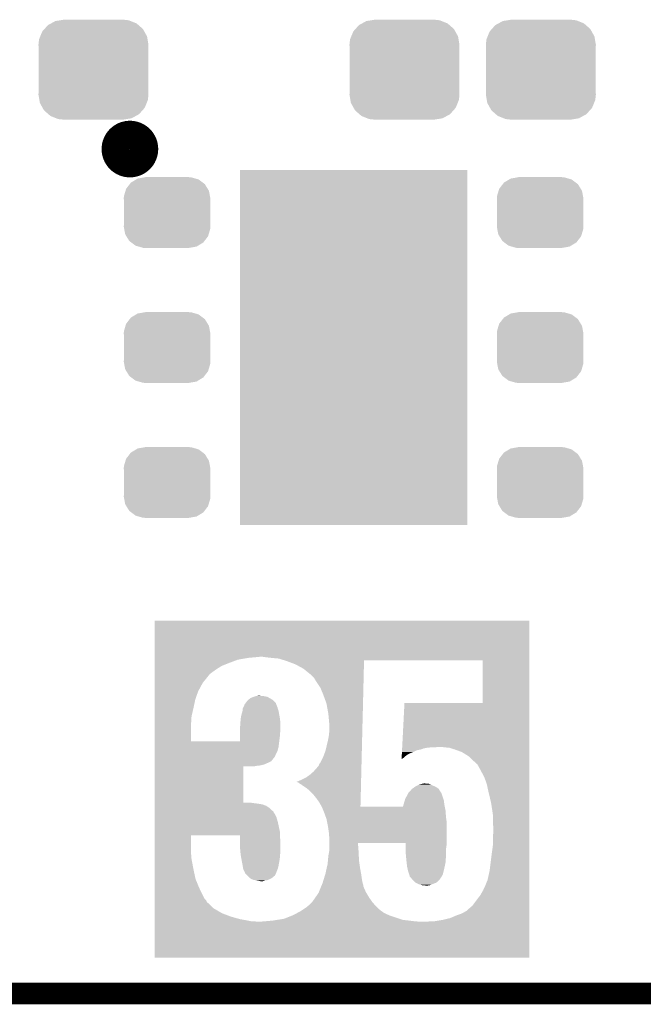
# Model space of a CAD drawing. Extents: x -0.05 to 0.95, y -0.15 to 1.54.
# Tile 6 of 45: x 0.36 to 0.53, y -0.15 to 0.12. Entities that reach past the tile are written whole.
import ezdxf

# ---------------------------------------------------------------- set-up
doc = ezdxf.new("R2010")
doc.units = 0
doc.layers.get('0').update_dxf_attribs({"linetype": 'CONTINUOUS'})
for name, color, linetype in [('ACCEL_35_CLICK_V101_GKO', 5, 'CONTINUOUS'), ('ACCEL_35_CLICK_V101_GTO', 14, 'CONTINUOUS'), ('ACCEL_35_CLICK_V101_GTS', 12, 'CONTINUOUS')]:
    doc.layers.add(name, color=color, linetype=linetype)

# ---------------------------------------------------------------- blocks, each defined once
blk = doc.blocks.new('RECTANGLE_60')
blk.add_solid([(0.0315, 0.0492), (0.0315, -0.0492), (-0.0315, 0.0492), (-0.0315, -0.0492)])
blk = doc.blocks.new('CUSTOM_75')
for points in [[(-0.01057, 0.01347), (-0.0092, 0.01369), (0.01032, 0.01347), (0.00976, 0.01369)], [(-0.0092, 0.01369), (-0.00825, 0.01385), (0.00976, 0.01369), (0.00825, 0.01385)], [(-0.01419, 0.01059), (-0.01358, 0.01127), (0.01409, 0.01059), (0.01371, 0.01127)], [(-0.01358, 0.01127), (-0.01263, 0.01234), (0.01371, 0.01127), (0.01249, 0.01234)], [(-0.01263, 0.01234), (-0.01175, 0.01282), (0.01249, 0.01234), (0.01194, 0.01282)], [(-0.01175, 0.01282), (-0.01057, 0.01347), (0.01194, 0.01282), (0.01032, 0.01347)], [(-0.01525, 0.0069), (-0.01508, 0.00841), (0.01525, 0.0069), (0.01499, 0.00841)], [(-0.01508, 0.00841), (-0.01475, 0.00922), (0.01499, 0.00841), (0.01485, 0.00922)], [(-0.01475, 0.00922), (-0.01419, 0.01059), (0.01485, 0.00922), (0.01409, 0.01059)], [(-0.0152, 0.00607), (-0.01525, 0.0069), (0.0152, 0.00607), (0.01525, 0.0069)], [(-0.0152, -0.00607), (-0.0152, 0.00607), (0.0152, -0.00607), (0.0152, 0.00607)], [(-0.01525, -0.0069), (-0.0152, -0.00607), (0.01525, -0.0069), (0.0152, -0.00607)], [(-0.01499, -0.00841), (-0.01525, -0.0069), (0.01508, -0.00841), (0.01525, -0.0069)], [(-0.01485, -0.00922), (-0.01499, -0.00841), (0.01475, -0.00922), (0.01508, -0.00841)], [(-0.01409, -0.01059), (-0.01485, -0.00922), (0.01419, -0.01059), (0.01475, -0.00922)], [(-0.01371, -0.01127), (-0.01409, -0.01059), (0.01358, -0.01127), (0.01419, -0.01059)], [(-0.01249, -0.01234), (-0.01371, -0.01127), (0.01263, -0.01234), (0.01358, -0.01127)], [(-0.01194, -0.01282), (-0.01249, -0.01234), (0.01175, -0.01282), (0.01263, -0.01234)], [(-0.01032, -0.01347), (-0.01194, -0.01282), (0.01057, -0.01347), (0.01175, -0.01282)], [(-0.00976, -0.01369), (-0.01032, -0.01347), (0.0092, -0.01369), (0.01057, -0.01347)], [(-0.00825, -0.01385), (-0.00976, -0.01369), (0.00825, -0.01385), (0.0092, -0.01369)]]:
    blk.add_solid(points)
blk = doc.blocks.new('CUSTOM_80')
for points in [[(-0.01036, 0.00787), (-0.01003, 0.0083), (0.01047, 0.00787), (0.0099, 0.0083)], [(-0.01003, 0.0083), (-0.00858, 0.00917), (0.0099, 0.0083), (0.00874, 0.00917)], [(-0.00858, 0.00917), (-0.00818, 0.00942), (0.00874, 0.00917), (0.00789, 0.00942)], [(-0.00818, 0.00942), (-0.0062, 0.00977), (0.00789, 0.00942), (0.00666, 0.00977)], [(-0.0062, 0.00977), (-0.00605, 0.0098), (0.00666, 0.00977), (0.00605, 0.0098)], [(-0.00605, 0.0098), (-0.00605, 0.00985), (0.00605, 0.0098), (0.00605, 0.00985)], [(-0.01197, 0.00451), (-0.01152, 0.00603), (0.01189, 0.00451), (0.0116, 0.00603)], [(-0.01152, 0.00603), (-0.01135, 0.00659), (0.0116, 0.00603), (0.01126, 0.00659)], [(-0.01135, 0.00659), (-0.01036, 0.00787), (0.01126, 0.00659), (0.01047, 0.00787)], [(-0.012, 0.0039), (-0.01197, 0.00451), (0.012, 0.0039), (0.01189, 0.00451)], [(-0.01195, 0.00313), (-0.012, 0.0039), (0.01195, 0.00313), (0.012, 0.0039)], [(-0.01195, -0.00313), (-0.01195, 0.00313), (0.01195, -0.00313), (0.01195, 0.00313)], [(-0.012, -0.0039), (-0.01195, -0.00313), (0.012, -0.0039), (0.01195, -0.00313)], [(-0.01189, -0.00451), (-0.012, -0.0039), (0.01197, -0.00451), (0.012, -0.0039)], [(-0.0116, -0.00603), (-0.01189, -0.00451), (0.01152, -0.00603), (0.01197, -0.00451)], [(-0.01126, -0.00659), (-0.0116, -0.00603), (0.01135, -0.00659), (0.01152, -0.00603)], [(-0.01047, -0.00787), (-0.01126, -0.00659), (0.01036, -0.00787), (0.01135, -0.00659)], [(-0.0099, -0.0083), (-0.01047, -0.00787), (0.01003, -0.0083), (0.01036, -0.00787)], [(-0.00874, -0.00917), (-0.0099, -0.0083), (0.00858, -0.00917), (0.01003, -0.0083)], [(-0.00789, -0.00942), (-0.00874, -0.00917), (0.00818, -0.00942), (0.00858, -0.00917)], [(-0.00666, -0.00977), (-0.00789, -0.00942), (0.0062, -0.00977), (0.00818, -0.00942)], [(-0.00605, -0.0098), (-0.00666, -0.00977), (0.00605, -0.0098), (0.0062, -0.00977)], [(-0.00605, -0.00985), (-0.00605, -0.0098), (0.00605, -0.00985), (0.00605, -0.0098)]]:
    blk.add_solid(points)

msp = doc.modelspace()

# ---------------------------------------------------------------- linework, layer by layer
at = {"layer": 'ACCEL_35_CLICK_V101_GKO', "const_width": 0.006}
msp.add_lwpolyline([(-0.05, -0.15), (0.85, -0.15)], dxfattribs=at)
at = {"layer": 'ACCEL_35_CLICK_V101_GTO', "const_width": 0.0079}
msp.add_lwpolyline([(0.3841, 0.084, 1), (0.3919, 0.084, 1)], format="xyb", close=True, dxfattribs=at)
at = {"layer": 'ACCEL_35_CLICK_V101_GTO'}
for points in [[(0.3949, -0.0567), (0.3949, -0.0467), (0.4987, -0.0567), (0.4987, -0.0467)], [(0.3949, -0.0467), (0.3949, -0.0467), (0.4987, -0.0467), (0.3949, -0.0467)], [(0.3949, -0.057), (0.3949, -0.0567), (0.4208, -0.057), (0.424, -0.0567)], [(0.3949, -0.0575), (0.3949, -0.057), (0.4179, -0.0575), (0.4208, -0.057)], [(0.4255, -0.0568), (0.4248, -0.0567), (0.4987, -0.0568), (0.4987, -0.0567)], [(0.4272, -0.057), (0.4255, -0.0568), (0.4987, -0.057), (0.4987, -0.0568)], [(0.4293, -0.0572), (0.4272, -0.057), (0.4987, -0.0572), (0.4987, -0.057)], [(0.43087, -0.0577), (0.4293, -0.0572), (0.4987, -0.0577), (0.4987, -0.0572)], [(0.3949, -0.0584), (0.3949, -0.0575), (0.4155, -0.0584), (0.4179, -0.0575)], [(0.3949, -0.0592), (0.3949, -0.0584), (0.4135, -0.0592), (0.4155, -0.0584)], [(0.3949, -0.0602), (0.3949, -0.0592), (0.4119, -0.0602), (0.4135, -0.0592)], [(0.4315, -0.0579), (0.43087, -0.0577), (0.4529, -0.0579), (0.4529, -0.0577)], [(0.4339, -0.0588), (0.4315, -0.0579), (0.45287, -0.0588), (0.4529, -0.0579)], [(0.4361, -0.06), (0.4339, -0.0588), (0.45284, -0.06), (0.45287, -0.0588)], [(0.4382, -0.0617), (0.4361, -0.06), (0.4528, -0.0617), (0.45284, -0.06)], [(0.4858, -0.0695), (0.4858, -0.0577), (0.4987, -0.0695), (0.4987, -0.0577)], [(0.3949, -0.061), (0.3949, -0.0602), (0.4108, -0.061), (0.4119, -0.0602)], [(0.3949, -0.0615), (0.3949, -0.061), (0.4101, -0.0615), (0.4108, -0.061)], [(0.3949, -0.0618), (0.3949, -0.0615), (0.4099, -0.0618), (0.4101, -0.0615)], [(0.3949, -0.0639), (0.3949, -0.0618), (0.4082, -0.0639), (0.4099, -0.0618)], [(0.439, -0.0625), (0.4382, -0.0617), (0.45278, -0.0625), (0.4528, -0.0617)], [(0.4398, -0.0638), (0.439, -0.0625), (0.45275, -0.0638), (0.45278, -0.0625)], [(0.3949, -0.0663), (0.3949, -0.0639), (0.4069, -0.0663), (0.4082, -0.0639)], [(0.4408, -0.0653), (0.4398, -0.0638), (0.45271, -0.0653), (0.45275, -0.0638)], [(0.4416, -0.0672), (0.4408, -0.0653), (0.45267, -0.0672), (0.45271, -0.0653)], [(0.3949, -0.0686), (0.3949, -0.0663), (0.4061, -0.0686), (0.4069, -0.0663)], [(0.4208, -0.0686), (0.4215, -0.0681), (0.4275, -0.0686), (0.42663, -0.0681)], [(0.4215, -0.0681), (0.4223, -0.0678), (0.42663, -0.0681), (0.4261, -0.0678)], [(0.4223, -0.0678), (0.4229, -0.0676), (0.4261, -0.0678), (0.4251, -0.0676)], [(0.4229, -0.0676), (0.4235, -0.0675), (0.4251, -0.0676), (0.424, -0.0675)], [(0.4425, -0.0697), (0.4416, -0.0672), (0.4526, -0.0697), (0.45267, -0.0672)], [(0.3949, -0.071), (0.3949, -0.0686), (0.4056, -0.071), (0.4061, -0.0686)], [(0.4193, -0.071), (0.41945, -0.0707), (0.42899, -0.071), (0.4289, -0.0707)], [(0.41945, -0.0707), (0.4196, -0.0704), (0.4289, -0.0707), (0.42878, -0.0704)], [(0.4196, -0.0704), (0.4197, -0.0701), (0.42878, -0.0704), (0.42866, -0.0701)], [(0.4197, -0.07), (0.41993, -0.0697), (0.42862, -0.07), (0.4285, -0.0697)], [(0.4197, -0.0701), (0.4197, -0.07), (0.42866, -0.0701), (0.42862, -0.07)], [(0.41993, -0.0697), (0.42, -0.0696), (0.4285, -0.0697), (0.4285, -0.0696)], [(0.42, -0.0696), (0.4203, -0.0692), (0.4285, -0.0696), (0.4281, -0.0692)], [(0.4203, -0.0692), (0.4208, -0.0686), (0.4281, -0.0692), (0.4275, -0.0686)], [(0.443, -0.0725), (0.4425, -0.0697), (0.45254, -0.0725), (0.4526, -0.0697)], [(0.46347, -0.0817), (0.4641, -0.0695), (0.4987, -0.0817), (0.4987, -0.0695)], [(0.3949, -0.0731), (0.3949, -0.071), (0.4051, -0.0731), (0.4056, -0.071)], [(0.3949, -0.0739), (0.3949, -0.0731), (0.405, -0.0739), (0.4051, -0.0731)], [(0.4187, -0.0739), (0.4189, -0.0728), (0.4296, -0.0739), (0.4294, -0.0728)], [(0.4189, -0.0728), (0.4192, -0.0718), (0.4294, -0.0728), (0.42922, -0.0718)], [(0.4192, -0.0718), (0.41921, -0.0717), (0.42922, -0.0718), (0.4292, -0.0717)], [(0.41921, -0.0717), (0.4193, -0.071), (0.4292, -0.0717), (0.42899, -0.071)], [(0.4433, -0.0758), (0.443, -0.0725), (0.45245, -0.0758), (0.45254, -0.0725)], [(0.3949, -0.0747), (0.3949, -0.0739), (0.405, -0.0747), (0.405, -0.0739)], [(0.3949, -0.0754), (0.3949, -0.0747), (0.4049, -0.0754), (0.405, -0.0747)], [(0.3949, -0.0801), (0.3949, -0.0754), (0.4049, -0.0801), (0.4049, -0.0754)], [(0.41852, -0.0765), (0.4186, -0.0753), (0.4297, -0.0765), (0.4297, -0.0753)], [(0.4186, -0.0753), (0.41862, -0.075), (0.4297, -0.0753), (0.4297, -0.075)], [(0.41862, -0.075), (0.4187, -0.0739), (0.4297, -0.075), (0.4296, -0.0739)], [(0.4433, -0.0768), (0.4433, -0.0758), (0.45243, -0.0768), (0.45245, -0.0758)], [(0.4185, -0.0769), (0.41852, -0.0765), (0.42968, -0.0769), (0.4297, -0.0765)], [(0.4185, -0.0785), (0.4185, -0.0769), (0.4296, -0.0785), (0.42968, -0.0769)], [(0.4185, -0.0801), (0.4185, -0.0785), (0.4294, -0.0801), (0.4296, -0.0785)], [(0.443, -0.0794), (0.4432, -0.0781), (0.45236, -0.0794), (0.4524, -0.0781)], [(0.4432, -0.0781), (0.4433, -0.0768), (0.4524, -0.0781), (0.45243, -0.0768)], [(0.3949, -0.0817), (0.3949, -0.0801), (0.4292, -0.0817), (0.4294, -0.0801)], [(0.3949, -0.0801), (0.3949, -0.0801), (0.4185, -0.0801), (0.4049, -0.0801)], [(0.3949, -0.0828), (0.3949, -0.0817), (0.4289, -0.0828), (0.4292, -0.0817)], [(0.4422, -0.0828), (0.443, -0.0794), (0.45228, -0.0828), (0.45236, -0.0794)], [(0.46346, -0.0819), (0.46347, -0.0818), (0.4704, -0.0819), (0.4715, -0.0818)], [(0.46347, -0.0818), (0.46347, -0.0817), (0.4715, -0.0818), (0.474, -0.0817)], [(0.4752, -0.0818), (0.4747, -0.0817), (0.4987, -0.0818), (0.4987, -0.0817)], [(0.4765, -0.0819), (0.4752, -0.0818), (0.4987, -0.0819), (0.4987, -0.0818)], [(0.3949, -0.0836), (0.3949, -0.0828), (0.4285, -0.0836), (0.4289, -0.0828)], [(0.3949, -0.0843), (0.3949, -0.0836), (0.4282, -0.0843), (0.4285, -0.0836)], [(0.3949, -0.0846), (0.3949, -0.0843), (0.428, -0.0846), (0.4282, -0.0843)], [(0.4415, -0.0846), (0.4422, -0.0828), (0.45224, -0.0846), (0.45228, -0.0828)], [(0.46331, -0.0849), (0.46334, -0.0843), (0.4636, -0.0849), (0.4643, -0.0843)], [(0.46334, -0.0843), (0.46336, -0.0839), (0.4643, -0.0843), (0.4648, -0.0839)], [(0.46336, -0.0839), (0.46338, -0.0835), (0.4648, -0.0839), (0.4655, -0.0835)], [(0.46338, -0.0835), (0.4634, -0.0831), (0.4655, -0.0835), (0.4665, -0.0831)], [(0.4634, -0.0831), (0.46342, -0.0826), (0.4665, -0.0831), (0.4675, -0.0826)], [(0.46342, -0.0826), (0.46343, -0.0825), (0.4676, -0.0826), (0.468, -0.0825)], [(0.46343, -0.0825), (0.46344, -0.0824), (0.468, -0.0825), (0.4686, -0.0824)], [(0.46344, -0.0824), (0.46345, -0.0821), (0.4686, -0.0824), (0.4694, -0.0821)], [(0.46345, -0.0821), (0.46346, -0.0819), (0.4694, -0.0821), (0.4704, -0.0819)], [(0.4781, -0.0824), (0.4765, -0.0819), (0.4987, -0.0824), (0.4987, -0.0819)], [(0.48, -0.0831), (0.4781, -0.0824), (0.4987, -0.0831), (0.4987, -0.0824)], [(0.4818, -0.0842), (0.48, -0.0831), (0.4987, -0.0842), (0.4987, -0.0831)], [(0.4834, -0.0857), (0.4818, -0.0842), (0.4987, -0.0857), (0.4987, -0.0842)], [(0.3949, -0.0847), (0.3949, -0.0846), (0.4279, -0.0847), (0.428, -0.0846)], [(0.3949, -0.0856), (0.3949, -0.0847), (0.4272, -0.0856), (0.4279, -0.0847)], [(0.3949, -0.0861), (0.3949, -0.0856), (0.4262, -0.0861), (0.4272, -0.0856)], [(0.3949, -0.0865), (0.3949, -0.0861), (0.4253, -0.0865), (0.4262, -0.0861)], [(0.3949, -0.0868), (0.3949, -0.0865), (0.4242, -0.0868), (0.4253, -0.0865)], [(0.3949, -0.0869), (0.3949, -0.0868), (0.4232, -0.0869), (0.4242, -0.0868)], [(0.3949, -0.0871), (0.3949, -0.0869), (0.4223, -0.0871), (0.4232, -0.0869)], [(0.3949, -0.0971), (0.3949, -0.0871), (0.4194, -0.0971), (0.4194, -0.0871)], [(0.4397, -0.0876), (0.4403, -0.0869), (0.45216, -0.0876), (0.45218, -0.0869)], [(0.4403, -0.0869), (0.4405, -0.0864), (0.45218, -0.0869), (0.45219, -0.0864)], [(0.4405, -0.0864), (0.4407, -0.0862), (0.45219, -0.0864), (0.4522, -0.0862)], [(0.4407, -0.0862), (0.4415, -0.0846), (0.4522, -0.0862), (0.45224, -0.0846)], [(0.4633, -0.085), (0.4636, -0.0849), (0.4633, -0.085), (0.46331, -0.0849)], [(0.4843, -0.0865), (0.4834, -0.0857), (0.4987, -0.0865), (0.4987, -0.0857)], [(0.4849, -0.0876), (0.4843, -0.0865), (0.4987, -0.0876), (0.4987, -0.0865)], [(0.4369, -0.0901), (0.438, -0.0893), (0.4521, -0.0901), (0.45212, -0.0893)], [(0.438, -0.0893), (0.4389, -0.0885), (0.45212, -0.0893), (0.45214, -0.0885)], [(0.4389, -0.0885), (0.4397, -0.0876), (0.45214, -0.0885), (0.45216, -0.0876)], [(0.4851, -0.0879), (0.4849, -0.0876), (0.4987, -0.0879), (0.4987, -0.0876)], [(0.4855, -0.0887), (0.4851, -0.0879), (0.4987, -0.0887), (0.4987, -0.0879)], [(0.4862, -0.09), (0.4855, -0.0887), (0.4987, -0.09), (0.4987, -0.0887)], [(0.4869, -0.0919), (0.4862, -0.09), (0.4987, -0.0919), (0.4987, -0.09)], [(0.4341, -0.0914), (0.4355, -0.0908), (0.45207, -0.0914), (0.45208, -0.0908)], [(0.4346, -0.0915), (0.4343, -0.0914), (0.45207, -0.0915), (0.45207, -0.0914)], [(0.435, -0.0918), (0.4346, -0.0915), (0.45206, -0.0918), (0.45207, -0.0915)], [(0.4355, -0.0921), (0.435, -0.0918), (0.45205, -0.0921), (0.45206, -0.0918)], [(0.4355, -0.0908), (0.4369, -0.0901), (0.45208, -0.0908), (0.4521, -0.0901)], [(0.4362, -0.0926), (0.4355, -0.0921), (0.45204, -0.0926), (0.45205, -0.0921)], [(0.4371, -0.0932), (0.4362, -0.0926), (0.45202, -0.0932), (0.45204, -0.0926)], [(0.46691, -0.0928), (0.4672, -0.0926), (0.4729, -0.0928), (0.47245, -0.0926)], [(0.4672, -0.0926), (0.4676, -0.0924), (0.47245, -0.0926), (0.472, -0.0924)], [(0.4676, -0.0924), (0.4682, -0.0921), (0.472, -0.0924), (0.47134, -0.0921)], [(0.4682, -0.0921), (0.469, -0.0919), (0.47134, -0.0921), (0.4709, -0.0919)], [(0.469, -0.0919), (0.4695, -0.0918), (0.4709, -0.0919), (0.4697, -0.0918)], [(0.4874, -0.0942), (0.4869, -0.0919), (0.4987, -0.0942), (0.4987, -0.0919)], [(0.4379, -0.0939), (0.4371, -0.0932), (0.45201, -0.0939), (0.45202, -0.0932)], [(0.4387, -0.0947), (0.4379, -0.0939), (0.45199, -0.0947), (0.45201, -0.0939)], [(0.4396, -0.0958), (0.4387, -0.0947), (0.45196, -0.0958), (0.45199, -0.0947)], [(0.4643, -0.0961), (0.46488, -0.095), (0.47489, -0.0961), (0.4745, -0.095)], [(0.46488, -0.095), (0.46494, -0.0949), (0.4745, -0.095), (0.4745, -0.0949)], [(0.46494, -0.0949), (0.4652, -0.0944), (0.4745, -0.0949), (0.4743, -0.0944)], [(0.4652, -0.0944), (0.46556, -0.094), (0.4743, -0.0944), (0.474, -0.094)], [(0.46556, -0.094), (0.4662, -0.0933), (0.474, -0.094), (0.4736, -0.0933)], [(0.4662, -0.0933), (0.46691, -0.0928), (0.4736, -0.0933), (0.4729, -0.0928)], [(0.4881, -0.0971), (0.4874, -0.0942), (0.4987, -0.0971), (0.4987, -0.0942)], [(0.3949, -0.0972), (0.3949, -0.0971), (0.4218, -0.0972), (0.4215, -0.0971)], [(0.3949, -0.0971), (0.3949, -0.0971), (0.4215, -0.0971), (0.4194, -0.0971)], [(0.3949, -0.0974), (0.3949, -0.0972), (0.4235, -0.0974), (0.4219, -0.0972)], [(0.3949, -0.0972), (0.3949, -0.0972), (0.4219, -0.0972), (0.4218, -0.0972)], [(0.3949, -0.0976), (0.3949, -0.0974), (0.4247, -0.0976), (0.4235, -0.0974)], [(0.3949, -0.098), (0.3949, -0.0976), (0.4258, -0.098), (0.4247, -0.0976)], [(0.3949, -0.0986), (0.3949, -0.098), (0.4267, -0.0986), (0.4258, -0.098)], [(0.4404, -0.0969), (0.4396, -0.0958), (0.45193, -0.0969), (0.45196, -0.0958)], [(0.44114, -0.0982), (0.4404, -0.0969), (0.4519, -0.0982), (0.45193, -0.0969)], [(0.4412, -0.0983), (0.44114, -0.0982), (0.47528, -0.0983), (0.47526, -0.0982)], [(0.44114, -0.0982), (0.44114, -0.0982), (0.4637, -0.0982), (0.4519, -0.0982)], [(0.4637, -0.0982), (0.46378, -0.0979), (0.47526, -0.0982), (0.4752, -0.0979)], [(0.46378, -0.0979), (0.464, -0.0971), (0.4752, -0.0979), (0.47509, -0.0971)], [(0.464, -0.0971), (0.46421, -0.0964), (0.47509, -0.0971), (0.475, -0.0964)], [(0.46421, -0.0964), (0.4643, -0.0961), (0.475, -0.0964), (0.47489, -0.0961)], [(0.4886, -0.1004), (0.4881, -0.0971), (0.4987, -0.1004), (0.4987, -0.0971)], [(0.3949, -0.0992), (0.3949, -0.0986), (0.4273, -0.0992), (0.4267, -0.0986)], [(0.3949, -0.0996), (0.3949, -0.0992), (0.4278, -0.0996), (0.4273, -0.0992)], [(0.3949, -0.0999), (0.3949, -0.0996), (0.4279, -0.0999), (0.4278, -0.0996)], [(0.3949, -0.1), (0.3949, -0.0999), (0.428, -0.1), (0.4279, -0.0999)], [(0.3949, -0.1011), (0.3949, -0.1), (0.4286, -0.1011), (0.428, -0.1)], [(0.44165, -0.0994), (0.4412, -0.0983), (0.4755, -0.0994), (0.47528, -0.0983)], [(0.4419, -0.1), (0.44165, -0.0994), (0.47554, -0.1), (0.4755, -0.0994)], [(0.44229, -0.1011), (0.4419, -0.1), (0.4756, -0.1011), (0.47554, -0.1)], [(0.4887, -0.1042), (0.4886, -0.1004), (0.4987, -0.1042), (0.4987, -0.1004)], [(0.3949, -0.1025), (0.3949, -0.1011), (0.429, -0.1025), (0.4286, -0.1011)], [(0.3949, -0.1053), (0.3949, -0.1025), (0.4296, -0.1053), (0.429, -0.1025)], [(0.4425, -0.1017), (0.44229, -0.1011), (0.47569, -0.1017), (0.4756, -0.1011)], [(0.44266, -0.1025), (0.4425, -0.1017), (0.4758, -0.1025), (0.47569, -0.1017)], [(0.4429, -0.1037), (0.44266, -0.1025), (0.4758, -0.1037), (0.4758, -0.1025)], [(0.3949, -0.1062), (0.3949, -0.1053), (0.4296, -0.1062), (0.4296, -0.1053)], [(0.3949, -0.1087), (0.3949, -0.1062), (0.4049, -0.1087), (0.4049, -0.1062)], [(0.4185, -0.1067), (0.4185, -0.1062), (0.4296, -0.1067), (0.4296, -0.1062)], [(0.4432, -0.1058), (0.4429, -0.1037), (0.4758, -0.1058), (0.4758, -0.1037)], [(0.4433, -0.1083), (0.4432, -0.1058), (0.4758, -0.1083), (0.4758, -0.1058)], [(0.4886, -0.1071), (0.4887, -0.1055), (0.4987, -0.1071), (0.4987, -0.1055)], [(0.4887, -0.1055), (0.4887, -0.1042), (0.4987, -0.1055), (0.4987, -0.1042)], [(0.3949, -0.1123), (0.3949, -0.1087), (0.405, -0.1123), (0.4049, -0.1087)], [(0.4185, -0.1076), (0.4185, -0.1067), (0.4297, -0.1076), (0.4296, -0.1067)], [(0.4185, -0.1094), (0.4185, -0.1076), (0.4297, -0.1094), (0.4297, -0.1076)], [(0.4433, -0.11), (0.4433, -0.1083), (0.45133, -0.11), (0.4512, -0.1083)], [(0.4644, -0.1086), (0.4644, -0.1083), (0.4758, -0.1086), (0.4758, -0.1083)], [(0.4644, -0.1101), (0.4644, -0.1086), (0.4756, -0.1101), (0.4758, -0.1086)], [(0.4883, -0.1112), (0.4886, -0.109), (0.4987, -0.1112), (0.4987, -0.109)], [(0.4886, -0.109), (0.4886, -0.1071), (0.4987, -0.109), (0.4987, -0.1071)], [(0.4186, -0.1105), (0.4185, -0.1094), (0.4297, -0.1105), (0.4297, -0.1094)], [(0.4187, -0.1116), (0.4186, -0.1105), (0.42963, -0.1116), (0.4297, -0.1105)], [(0.41879, -0.1121), (0.4187, -0.1116), (0.4296, -0.1121), (0.42963, -0.1116)], [(0.443, -0.1119), (0.44316, -0.111), (0.45144, -0.1119), (0.4514, -0.111)], [(0.44316, -0.111), (0.4432, -0.1108), (0.4514, -0.111), (0.45139, -0.1108)], [(0.4432, -0.1108), (0.4433, -0.11), (0.45139, -0.1108), (0.45133, -0.11)], [(0.4644, -0.1104), (0.4644, -0.1101), (0.4756, -0.1104), (0.4756, -0.1101)], [(0.4645, -0.1118), (0.4644, -0.1104), (0.4756, -0.1118), (0.4756, -0.1104)], [(0.46455, -0.1123), (0.4645, -0.1118), (0.4756, -0.1123), (0.4756, -0.1118)], [(0.4877, -0.116), (0.4883, -0.1112), (0.4987, -0.116), (0.4987, -0.1112)], [(0.3949, -0.1155), (0.3949, -0.1123), (0.4056, -0.1155), (0.405, -0.1123)], [(0.41905, -0.1135), (0.41879, -0.1121), (0.4294, -0.1135), (0.4296, -0.1121)], [(0.4192, -0.1143), (0.41905, -0.1135), (0.42925, -0.1143), (0.4294, -0.1135)], [(0.41925, -0.1146), (0.4192, -0.1143), (0.4292, -0.1146), (0.42925, -0.1143)], [(0.44253, -0.1153), (0.4428, -0.1141), (0.4518, -0.1153), (0.45163, -0.1141)], [(0.4428, -0.1141), (0.44288, -0.1132), (0.45163, -0.1141), (0.4515, -0.1132)], [(0.44288, -0.1132), (0.443, -0.1119), (0.4515, -0.1132), (0.45144, -0.1119)], [(0.46462, -0.113), (0.46455, -0.1123), (0.4755, -0.113), (0.4756, -0.1123)], [(0.46469, -0.1136), (0.46462, -0.113), (0.4755, -0.1136), (0.4755, -0.113)], [(0.4648, -0.1147), (0.46469, -0.1136), (0.47527, -0.1147), (0.4755, -0.1136)], [(0.3949, -0.1183), (0.3949, -0.1155), (0.4062, -0.1183), (0.4056, -0.1155)], [(0.41938, -0.1154), (0.41925, -0.1146), (0.429, -0.1154), (0.4292, -0.1146)], [(0.4194, -0.1155), (0.41938, -0.1154), (0.42896, -0.1155), (0.429, -0.1154)], [(0.4197, -0.1161), (0.4194, -0.1155), (0.4287, -0.1161), (0.42896, -0.1155)], [(0.41985, -0.1164), (0.4197, -0.1161), (0.4286, -0.1164), (0.4287, -0.1161)], [(0.4199, -0.1165), (0.41985, -0.1164), (0.4286, -0.1165), (0.4286, -0.1164)], [(0.4199, -0.1166), (0.4199, -0.1165), (0.42855, -0.1166), (0.4286, -0.1165)], [(0.4201, -0.1169), (0.4199, -0.1166), (0.4284, -0.1169), (0.42855, -0.1166)], [(0.4205, -0.1173), (0.4201, -0.1169), (0.4282, -0.1173), (0.4284, -0.1169)], [(0.4208, -0.1176), (0.4205, -0.1173), (0.42785, -0.1176), (0.4282, -0.1173)], [(0.44174, -0.1183), (0.44217, -0.1169), (0.4523, -0.1183), (0.4521, -0.1169)], [(0.44217, -0.1169), (0.4422, -0.1168), (0.4521, -0.1169), (0.45208, -0.1168)], [(0.4422, -0.1168), (0.44253, -0.1153), (0.45208, -0.1168), (0.4518, -0.1153)], [(0.46497, -0.1155), (0.4648, -0.1147), (0.4751, -0.1155), (0.47527, -0.1147)], [(0.4651, -0.1161), (0.46497, -0.1155), (0.47495, -0.1161), (0.4751, -0.1155)], [(0.46543, -0.1171), (0.4651, -0.1161), (0.4747, -0.1171), (0.47495, -0.1161)], [(0.4655, -0.1173), (0.46543, -0.1171), (0.47458, -0.1173), (0.4747, -0.1171)], [(0.4655, -0.1175), (0.4655, -0.1173), (0.47446, -0.1175), (0.47458, -0.1173)], [(0.4872, -0.1182), (0.4877, -0.116), (0.4987, -0.1182), (0.4987, -0.116)], [(0.3949, -0.1205), (0.3949, -0.1183), (0.4071, -0.1205), (0.4062, -0.1183)], [(0.42115, -0.1179), (0.4208, -0.1176), (0.4275, -0.1179), (0.42785, -0.1176)], [(0.4215, -0.1182), (0.42115, -0.1179), (0.42697, -0.1182), (0.4275, -0.1179)], [(0.42173, -0.1183), (0.4215, -0.1182), (0.4268, -0.1183), (0.42697, -0.1182)], [(0.4222, -0.1185), (0.42173, -0.1183), (0.42633, -0.1185), (0.4268, -0.1183)], [(0.4227, -0.1186), (0.4222, -0.1185), (0.4261, -0.1186), (0.42633, -0.1185)], [(0.4232, -0.1187), (0.4227, -0.1186), (0.4254, -0.1187), (0.4261, -0.1186)], [(0.4243, -0.1189), (0.4232, -0.1187), (0.4248, -0.1189), (0.4254, -0.1187)], [(0.4243, -0.1189), (0.4243, -0.1189), (0.4243, -0.1189), (0.4248, -0.1189)], [(0.44103, -0.1203), (0.44116, -0.12), (0.4527, -0.1203), (0.4527, -0.12)], [(0.44116, -0.12), (0.4414, -0.1194), (0.4527, -0.12), (0.4525, -0.1194)], [(0.4414, -0.1194), (0.44174, -0.1183), (0.4525, -0.1194), (0.4523, -0.1183)], [(0.4656, -0.1176), (0.4655, -0.1175), (0.4744, -0.1176), (0.47446, -0.1175)], [(0.4658, -0.1178), (0.4656, -0.1176), (0.47425, -0.1178), (0.4744, -0.1176)], [(0.46595, -0.118), (0.4658, -0.1178), (0.4741, -0.118), (0.47425, -0.1178)], [(0.4661, -0.1182), (0.46595, -0.118), (0.474, -0.1182), (0.4741, -0.118)], [(0.4662, -0.1183), (0.4661, -0.1182), (0.474, -0.1183), (0.474, -0.1182)], [(0.4668, -0.1189), (0.4662, -0.1183), (0.4734, -0.1189), (0.474, -0.1183)], [(0.4672, -0.1193), (0.4668, -0.1189), (0.4729, -0.1193), (0.4734, -0.1189)], [(0.468, -0.1197), (0.4672, -0.1193), (0.47186, -0.1197), (0.4729, -0.1193)], [(0.46833, -0.1198), (0.468, -0.1197), (0.4716, -0.1198), (0.47186, -0.1197)], [(0.469, -0.12), (0.46833, -0.1198), (0.4711, -0.12), (0.4716, -0.1198)], [(0.4701, -0.1201), (0.469, -0.12), (0.4705, -0.1201), (0.4711, -0.12)], [(0.4865, -0.1201), (0.4869, -0.1191), (0.4987, -0.1201), (0.4987, -0.1191)], [(0.4869, -0.1191), (0.4872, -0.1185), (0.4987, -0.1191), (0.4987, -0.1185)], [(0.4872, -0.1185), (0.4872, -0.1182), (0.4987, -0.1185), (0.4987, -0.1182)], [(0.3949, -0.1222), (0.3949, -0.1205), (0.4079, -0.1222), (0.4071, -0.1205)], [(0.3949, -0.1236), (0.3949, -0.1222), (0.4086, -0.1236), (0.4079, -0.1222)], [(0.4394, -0.1234), (0.4403, -0.1221), (0.4543, -0.1234), (0.45352, -0.1221)], [(0.4403, -0.1221), (0.44038, -0.1219), (0.45352, -0.1221), (0.4534, -0.1219)], [(0.44038, -0.1219), (0.44103, -0.1203), (0.4534, -0.1219), (0.4527, -0.1203)], [(0.4851, -0.1228), (0.4859, -0.1214), (0.4987, -0.1228), (0.4987, -0.1214)], [(0.4859, -0.1214), (0.4865, -0.1201), (0.4987, -0.1214), (0.4987, -0.1201)], [(0.3949, -0.1243), (0.3949, -0.1236), (0.4092, -0.1243), (0.4086, -0.1236)], [(0.3949, -0.1246), (0.3949, -0.1243), (0.4093, -0.1246), (0.4092, -0.1243)], [(0.3949, -0.1264), (0.3949, -0.1246), (0.4112, -0.1264), (0.4093, -0.1246)], [(0.43741, -0.1257), (0.4379, -0.1253), (0.4561, -0.1257), (0.45574, -0.1253)], [(0.4379, -0.1253), (0.4385, -0.1247), (0.45574, -0.1253), (0.4552, -0.1247)], [(0.4385, -0.1247), (0.4387, -0.1244), (0.4552, -0.1247), (0.45499, -0.1244)], [(0.4387, -0.1244), (0.4394, -0.1234), (0.45499, -0.1244), (0.4543, -0.1234)], [(0.4829, -0.1257), (0.4841, -0.1241), (0.4987, -0.1257), (0.4987, -0.1241)], [(0.4841, -0.1241), (0.4851, -0.1228), (0.4987, -0.1241), (0.4987, -0.1228)], [(0.3949, -0.1278), (0.3949, -0.1264), (0.4136, -0.1278), (0.4112, -0.1264)], [(0.3949, -0.1287), (0.3949, -0.1278), (0.416, -0.1287), (0.4136, -0.1278)], [(0.4332, -0.1283), (0.43454, -0.1276), (0.45979, -0.1283), (0.4583, -0.1276)], [(0.43454, -0.1276), (0.43473, -0.1275), (0.4583, -0.1276), (0.4582, -0.1275)], [(0.43473, -0.1275), (0.4353, -0.1272), (0.4582, -0.1275), (0.45775, -0.1272)], [(0.4353, -0.1272), (0.43545, -0.1271), (0.45775, -0.1272), (0.4576, -0.1271)], [(0.43545, -0.1271), (0.43635, -0.1265), (0.4576, -0.1271), (0.4569, -0.1265)], [(0.43635, -0.1265), (0.4368, -0.1262), (0.4569, -0.1265), (0.4566, -0.1262)], [(0.4368, -0.1262), (0.43741, -0.1257), (0.4566, -0.1262), (0.4561, -0.1257)], [(0.4784, -0.1284), (0.4798, -0.1279), (0.4987, -0.1284), (0.4987, -0.1279)], [(0.4798, -0.1279), (0.4806, -0.1275), (0.4987, -0.1279), (0.4987, -0.1275)], [(0.4806, -0.1275), (0.4813, -0.1271), (0.4987, -0.1275), (0.4987, -0.1271)], [(0.4813, -0.1271), (0.4815, -0.1269), (0.4987, -0.1271), (0.4987, -0.1269)], [(0.4815, -0.1269), (0.4829, -0.1257), (0.4987, -0.1269), (0.4987, -0.1257)], [(0.3949, -0.1294), (0.3949, -0.1287), (0.4185, -0.1294), (0.416, -0.1287)], [(0.3949, -0.1298), (0.3949, -0.1294), (0.4207, -0.1298), (0.4185, -0.1294)], [(0.3949, -0.13), (0.3949, -0.1298), (0.4217, -0.13), (0.4207, -0.1298)], [(0.3949, -0.1301), (0.3949, -0.13), (0.4232, -0.1301), (0.4225, -0.13)], [(0.3949, -0.1401), (0.3949, -0.1301), (0.4987, -0.1401), (0.4987, -0.1301)], [(0.4242, -0.1301), (0.42533, -0.13), (0.4683, -0.1301), (0.467, -0.13)], [(0.42533, -0.13), (0.4276, -0.1298), (0.467, -0.13), (0.4654, -0.1298)], [(0.4276, -0.1298), (0.42884, -0.1296), (0.4654, -0.1298), (0.4636, -0.1296)], [(0.42884, -0.1296), (0.4307, -0.1293), (0.4636, -0.1296), (0.4627, -0.1293)], [(0.4307, -0.1293), (0.43295, -0.1284), (0.4627, -0.1293), (0.46, -0.1284)], [(0.43295, -0.1284), (0.4332, -0.1283), (0.46, -0.1284), (0.45979, -0.1283)], [(0.4695, -0.1301), (0.4723, -0.13), (0.4987, -0.1301), (0.4987, -0.13)], [(0.4723, -0.13), (0.4747, -0.1296), (0.4987, -0.13), (0.4987, -0.1296)], [(0.4747, -0.1296), (0.4768, -0.1291), (0.4987, -0.1296), (0.4987, -0.1291)], [(0.4768, -0.1291), (0.4784, -0.1284), (0.4987, -0.1291), (0.4987, -0.1284)]]:
    msp.add_solid(points, dxfattribs=at)

# ---------------------------------------------------------------- block references
at = {"layer": 'ACCEL_35_CLICK_V101_GTS'}
for name, p in [('CUSTOM_75', (0.3779, 0.106)), ('CUSTOM_75', (0.4641, 0.106)), ('CUSTOM_75', (0.5019, 0.106)), ('RECTANGLE_60', (0.45, 0.029)), ('CUSTOM_80', (0.3983, 0.0664)), ('CUSTOM_80', (0.5017, 0.0664)), ('CUSTOM_80', (0.3983, 0.029)), ('CUSTOM_80', (0.5017, 0.029)), ('CUSTOM_80', (0.3983, -0.0084)), ('CUSTOM_80', (0.5017, -0.0084))]:
    msp.add_blockref(name, p, dxfattribs=at)

doc.saveas('drawing.dxf')
